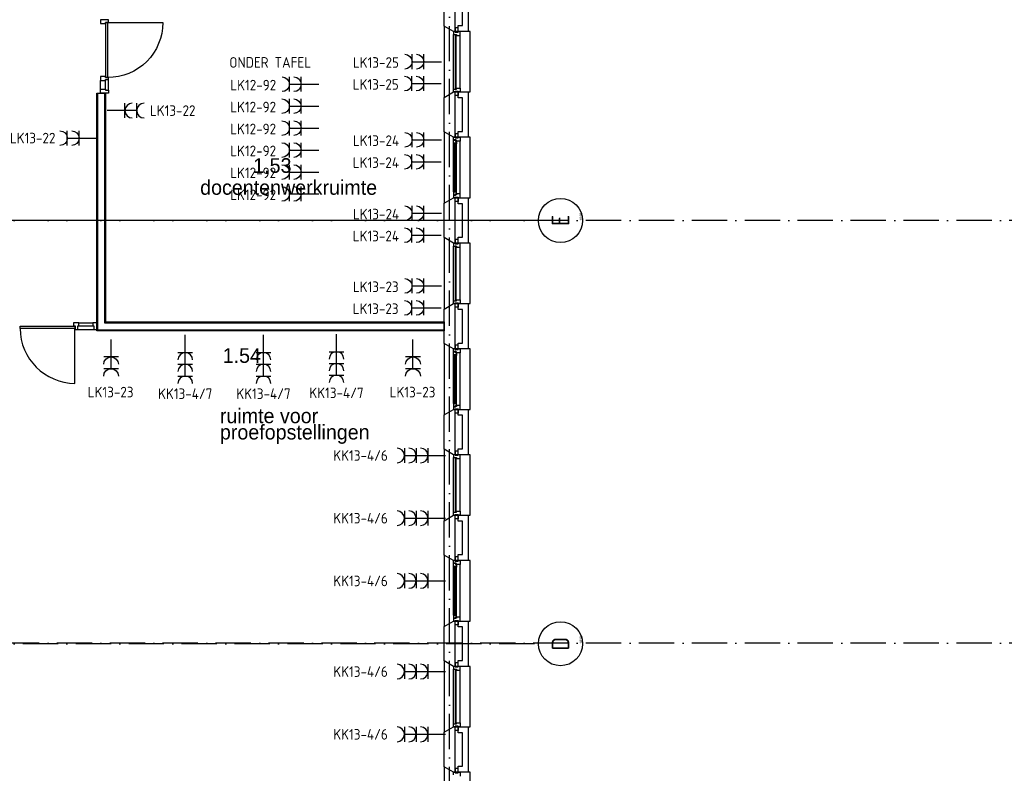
# Model space of a CAD drawing. Header units: millimetres. Extents: x -6587 to 112885, y 244 to 84344.
# Tile 28 of 50: x 76865 to 93613, y 25101 to 37920. Entities that reach past the tile are written whole.
import ezdxf
from ezdxf.enums import TextEntityAlignment as Align

# ---------------------------------------------------------------- set-up
doc = ezdxf.new("R2010")
doc.units = ezdxf.units.MM
doc.header["$LTSCALE"] = 100
doc.linetypes.add('DASHDOT', pattern=[9, 6, -1.5, 0, -1.5])
doc.layers.get('0').update_dxf_attribs({"linetype": 'CONTINUOUS'})
for name, color, linetype in [('AL$7----_STRAMIEN', 1, 'DASHDOT'), ('AL21----_BUITENWAND', 4, 'CONTINUOUS'), ('AL21K---_ISOLATIE', 1, 'CONTINUOUS'), ('AL22----_BINNENWAND', 7, 'CONTINUOUS'), ('AL28----_KONSTRUKTIE', 3, 'CONTINUOUS'), ('AL31----_BUITENKOZ', 7, 'CONTINUOUS'), ('AL32----_BINNENKOZ', 7, 'CONTINUOUS'), ('AL32----_DRAAIRICHTING', 1, 'CONTINUOUS'), ('ALN-----_BLOCKNAAM', 2, 'CONTINUOUS'), ('BOUW', 8, 'CONTINUOUS'), ('EB62203-_ATTRIB', 2, 'CONTINUOUS'), ('EL62203-_KRACHT-WCD230', 3, 'CONTINUOUS')]:
    doc.layers.add(name, color=color, linetype=linetype)
doc.styles.add('1_8', font='iso', dxfattribs={"width": 0.7, "height": 1.8})
doc.styles.add('BURO-025', font='BUROFONT.shx', dxfattribs={"height": 250})
doc.styles.add('NORATT', font='isocp.shx')
doc.styles.get("Standard").update_dxf_attribs({"font": 'iso.shx'})

# ---------------------------------------------------------------- blocks, each defined once
blk = doc.blocks.new('ES3W2A')
for p, q in [((1.25, 2), (-1.25, 2)), ((1.25, 2), (-1.25, 2)), ((0, 2), (0, -3)), ((0, 2), (0, -3)), ((1.25, 0), (-1.25, 0)), ((1.25, 0), (-1.25, 0))]:
    blk.add_line(p, q)
for centre in [(0, 3.25), (0, 3.25), (0, 1.25), (0, 1.25)]:
    blk.add_arc(centre, 1.25, 180, 0)
for tag, style, flags, p in [('VERMOGEN', 'NORATT', 9, (-2.5, 5)), ('VERMOGEN', '1_8', 9, (-2.5, 5)), ('GROEP', 'NORATT', 8, (0, 5)), ('GROEP', '1_8', 8, (0, 5)), ('SCHAK', 'NORATT', 8, (2.5, 5)), ('SCHAK', '1_8', 8, (2.5, 5)), ('GELIJK', 'NORATT', 9, (5, 5)), ('GELIJK', '1_8', 9, (5, 5)), ('TAL', 'NORATT', 8, (2.5, 5)), ('TAL', '1_8', 8, (2.5, 5)), ('KAST', 'NORATT', 9, (7, 5)), ('KAST', '1_8', 9, (7, 5))]:
    blk.add_attdef(tag, text='', height=1.8, rotation=90, dxfattribs=dict(style=style, flags=flags)).set_placement(p, align=Align.MIDDLE_CENTER)
at = {"width": 0.7, "flags": 8}
for style in ['NORATT', '1_8']:
    blk.add_attdef('DOEL', text='', height=1.8, rotation=90, dxfattribs=dict(at, style=style)).set_placement((-2.5, 5), align=Align.MIDDLE_LEFT)
at = {"flags": 9}
for style in ['NORATT', '1_8']:
    blk.add_attdef('M_CODE', text='', height=1.8, dxfattribs=dict(at, style=style)).set_placement((0, 0), align=Align.MIDDLE_CENTER)
blk = doc.blocks.new('ES3W3A')
at = {"color": 0}
for p, q in [((1.25, 4), (-1.25, 4)), ((1.25, 4), (-1.25, 4)), ((1.25, 4), (-1.25, 4)), ((1.25, 4), (-1.25, 4)), ((0, 4), (0, -3)), ((0, 4), (0, -3)), ((0, 4), (0, -3)), ((0, 4), (0, -3)), ((1.25, 2), (-1.25, 2)), ((1.25, 2), (-1.25, 2)), ((1.25, 2), (-1.25, 2)), ((1.25, 2), (-1.25, 2)), ((1.25, 0), (-1.25, 0)), ((1.25, 0), (-1.25, 0)), ((1.25, 0), (-1.25, 0)), ((1.25, 0), (-1.25, 0))]:
    blk.add_line(p, q, dxfattribs=at)
for centre in [(0, 5.25), (0, 5.25), (0, 5.25), (0, 5.25), (0, 3.25), (0, 3.25), (0, 3.25), (0, 3.25), (0, 1.25), (0, 1.25), (0, 1.25), (0, 1.25)]:
    blk.add_arc(centre, 1.25, 180, 0, dxfattribs=at)
for tag, style, flags, p in [('VERMOGEN', 'NORATT', 9, (-2.5, 6.5)), ('VERMOGEN', '1_8', 9, (-2.5, 6.5)), ('VERMOGEN', 'NORATT', 9, (-2.5, 6.5)), ('GROEP', 'NORATT', 8, (0, 7)), ('GROEP', '1_8', 8, (0, 7)), ('GROEP', 'NORATT', 8, (0, 7)), ('KAST', 'NORATT', 9, (2.5, 6.5)), ('KAST', '1_8', 9, (2.5, 6.5)), ('KAST', 'NORATT', 9, (2.5, 6.5))]:
    blk.add_attdef(tag, text='', height=1.8, rotation=90, dxfattribs=dict(at, style=style, flags=flags)).set_placement(p, align=Align.MIDDLE)
at = {"style": 'NORATT', "flags": 9}
blk.add_attdef('GELIJK', text='', height=1.8, rotation=90, dxfattribs=at).set_placement((5, 7), align=Align.MIDDLE_CENTER)
blk.add_attdef('GELIJK', text='', height=1.8, rotation=90, dxfattribs=at).set_placement((5, 7), align=Align.MIDDLE_CENTER)
at = {"color": 0, "width": 0.7, "flags": 8}
for tag, style, p in [('SCHAK', 'NORATT', (2.5, 6.625)), ('SCHAK', '1_8', (2.5, 6.625)), ('SCHAK', 'NORATT', (2.5, 6.625)), ('TAL', 'NORATT', (1.5, -1.5)), ('TAL', '1_8', (1.5, -1.5)), ('TAL', 'NORATT', (1.5, -1.5))]:
    blk.add_attdef(tag, text='', height=1.8, rotation=90, dxfattribs=dict(at, style=style)).set_placement(p, align=Align.MIDDLE)
for style in ['NORATT', '1_8', 'NORATT']:
    blk.add_attdef('DOEL', text='', height=1.8, rotation=90, dxfattribs=dict(at, style=style)).set_placement((-2.75, -2.25), align=Align.MIDDLE_LEFT)
at = {"style": 'NORATT', "flags": 9}
blk.add_attdef('M_CODE', text='', height=1.8, dxfattribs=at).set_placement((0, 0), align=Align.MIDDLE_CENTER)
blk.add_attdef('M_CODE', text='', height=1.8, dxfattribs=at).set_placement((0, 0), align=Align.MIDDLE_CENTER)
blk = doc.blocks.new('1010')
at = {"layer": 'AL$7----_STRAMIEN', "color": 7, "linetype": 'Continuous'}
blk.add_circle((0, 750), 750, dxfattribs=at)
at = {"layer": 'AL$7----_STRAMIEN', "color": 3, "linetype": 'Continuous'}
blk.add_attdef('STR-NAAM', text='', height=600, rotation=360, dxfattribs=at).set_placement((0, 750), align=Align.MIDDLE)
at = {"layer": 'ALN-----_BLOCKNAAM', "linetype": 'Continuous'}
blk.add_text('1010', height=100, dxfattribs=at).set_placement((0, 0))

msp = doc.modelspace()

# ---------------------------------------------------------------- linework, layer by layer
at = {"layer": 'AL$7----_STRAMIEN', "color": 1}
for p, q in [((84174.8, 7509.2), (84174.8, 76734.4)), ((94298.3, 34506.8), (16060, 34506.8)), ((85619.2, 34505), (66451.1, 34505)), ((94298.3, 27314.6), (16060, 27314.6)), ((85619.2, 27305), (66451.1, 27305))]:
    msp.add_line(p, q, dxfattribs=at)
at = {"layer": 'AL21----_BUITENWAND', "color": 8}
for p, q in [((84394.8, 37820), (84394.8, 38390)), ((84494.8, 38490), (84494.8, 37720)), ((84325.8, 37820), (84394.8, 37820)), ((84325.8, 37720), (84325.8, 37820)), ((84494.8, 37720), (84325.8, 37720)), ((84325.8, 36590), (84325.8, 36690)), ((84325.8, 36690), (84494.8, 36690)), ((84494.8, 36690), (84494.8, 35920)), ((84394.8, 36590), (84325.8, 36590)), ((84394.8, 36020), (84394.8, 36590)), ((84325.8, 36020), (84394.8, 36020)), ((84325.8, 35920), (84325.8, 36020)), ((84494.8, 35920), (84325.8, 35920)), ((84325.8, 34790), (84325.8, 34890)), ((84325.8, 34890), (84494.8, 34890)), ((84494.8, 34890), (84494.8, 34120)), ((84394.8, 34790), (84325.8, 34790)), ((84394.8, 34220), (84394.8, 34790)), ((84325.8, 34220), (84394.8, 34220)), ((84325.8, 34120), (84325.8, 34220)), ((84494.8, 34120), (84325.8, 34120)), ((84325.8, 32990), (84325.8, 33090)), ((84325.8, 33090), (84494.8, 33090)), ((84494.8, 33090), (84494.8, 32320)), ((84394.8, 32990), (84325.8, 32990)), ((84394.8, 32420), (84394.8, 32990)), ((84325.8, 32420), (84394.8, 32420)), ((84325.8, 32320), (84325.8, 32420)), ((84494.8, 32320), (84325.8, 32320)), ((84325.8, 31190), (84325.8, 31290)), ((84325.8, 31290), (84494.8, 31290)), ((84394.8, 31190), (84325.8, 31190)), ((84394.8, 30620), (84394.8, 31190)), ((84494.8, 31290), (84494.8, 30520)), ((84325.8, 30620), (84394.8, 30620)), ((84325.8, 30520), (84325.8, 30620)), ((84494.8, 30520), (84325.8, 30520)), ((84325.8, 29390), (84325.8, 29490)), ((84325.8, 29490), (84494.8, 29490)), ((84494.8, 29490), (84494.8, 28720)), ((84394.8, 29390), (84325.8, 29390)), ((84394.8, 28820), (84394.8, 29390)), ((84325.8, 28820), (84394.8, 28820)), ((84325.8, 28720), (84325.8, 28820)), ((84494.8, 28720), (84325.8, 28720)), ((84325.8, 27590), (84325.8, 27690)), ((84325.8, 27690), (84494.8, 27690)), ((84494.8, 27690), (84494.8, 26920)), ((84394.8, 27590), (84325.8, 27590)), ((84394.8, 27020), (84394.8, 27590)), ((84325.8, 27020), (84394.8, 27020)), ((84325.8, 26920), (84325.8, 27020)), ((84494.8, 26920), (84325.8, 26920)), ((84325.8, 25790), (84325.8, 25890)), ((84325.8, 25890), (84494.8, 25890)), ((84494.8, 25890), (84494.8, 25120)), ((84394.8, 25790), (84325.8, 25790)), ((84394.8, 25220), (84394.8, 25790)), ((84325.8, 25220), (84394.8, 25220)), ((84325.8, 25120), (84325.8, 25220)), ((84494.8, 25120), (84325.8, 25120))]:
    msp.add_line(p, q, dxfattribs=at)
at = {"layer": 'AL21K---_ISOLATIE', "color": 8, "linetype": 'Continuous'}
for p, q in [((84264.8, 38390), (84264.8, 37820)), ((84264.8, 36590), (84264.8, 36020)), ((84264.8, 34790), (84264.8, 34220)), ((84264.8, 32990), (84264.8, 32420)), ((84264.8, 31190), (84264.8, 30620)), ((84264.8, 29390), (84264.8, 28820)), ((84264.8, 27590), (84264.8, 27020)), ((84264.8, 25790), (84264.8, 25220))]:
    msp.add_line(p, q, dxfattribs=at)
at = {"layer": 'AL22----_BINNENWAND', "color": 8}
for p, q in [((78174.8, 32630), (78174.8, 36668.9)), ((78174.8, 36668.9), (78324.8, 36668.9)), ((78324.8, 36668.9), (78324.8, 32780)), ((76870.8, 32668), (76870.8, 32709)), ((76870.8, 32709), (77805.3, 32709)), ((77805.3, 32668), (76870.8, 32668)), ((77870.3, 32762), (77780.3, 32762)), ((77780.3, 32762), (77780.3, 32715)), ((77780.3, 32715), (77807.3, 32715)), ((77805.3, 32709), (77805.3, 32668)), ((77805.3, 31733.5), (77805.3, 32668)), ((77807.3, 32715), (77807.3, 32648)), ((77853.3, 32648), (77853.3, 32715)), ((77853.3, 32715), (77870.3, 32715)), ((77870.3, 32762), (78107.8, 32762)), ((77870.3, 32715), (77870.3, 32762)), ((77870.3, 32715), (78107.8, 32715)), ((78174.8, 32762), (78107.8, 32762)), ((78107.8, 32762), (78107.8, 32715)), ((78107.8, 32715), (78124.8, 32715)), ((78124.8, 32715), (78124.8, 32648)), ((78174.8, 32648), (78174.8, 32762)), ((78324.8, 32780), (84084.8, 32780)), ((84084.8, 32780), (84084.8, 32630)), ((77807.3, 32648), (77853.3, 32648)), ((77853.3, 32648), (78124.8, 32648)), ((78124.8, 32648), (78174.8, 32648)), ((84084.8, 32630), (78174.8, 32630))]:
    msp.add_line(p, q, dxfattribs=at)
at = {"layer": 'AL22----_BINNENWAND', "color": 8, "linetype": 'Continuous'}
for p, q in [((78189.8, 36668.9), (78189.8, 32645)), ((78309.8, 36668.9), (78309.8, 32765)), ((78309.8, 32765), (84084.8, 32765)), ((78189.8, 32645), (84084.8, 32645))]:
    msp.add_line(p, q, dxfattribs=at)
at = {"layer": 'AL22----_BINNENWAND', "color": 8}
msp.add_arc((77814.2, 32676.8), 943.4, 180.53799, 269.46201, dxfattribs=at)
at = {"layer": 'AL28----_KONSTRUKTIE', "color": 8}
for p, q in [((84084.8, 37812.4), (84084.8, 38397.6)), ((84264.8, 38490), (84264.8, 37720)), ((84244.8, 37720), (84084.8, 37812.4)), ((84264.8, 37720), (84244.8, 37720)), ((84084.8, 36597.6), (84244.8, 36690)), ((84244.8, 36690), (84264.8, 36690)), ((84264.8, 36690), (84264.8, 35920)), ((84084.8, 36012.4), (84084.8, 36597.6)), ((84244.8, 35920), (84084.8, 36012.4)), ((84264.8, 35920), (84244.8, 35920)), ((84084.8, 34797.6), (84244.8, 34890)), ((84244.8, 34890), (84264.8, 34890)), ((84264.8, 34890), (84264.8, 34120)), ((84084.8, 34212.4), (84084.8, 34797.6)), ((84244.8, 34120), (84084.8, 34212.4)), ((84264.8, 34120), (84244.8, 34120)), ((84084.8, 32997.6), (84244.8, 33090)), ((84084.8, 32412.4), (84084.8, 32997.6)), ((84244.8, 33090), (84264.8, 33090)), ((84264.8, 33090), (84264.8, 32320)), ((84244.8, 32320), (84084.8, 32412.4)), ((84264.8, 32320), (84244.8, 32320)), ((84084.8, 31197.6), (84244.8, 31290)), ((84084.8, 30612.4), (84084.8, 31197.6)), ((84244.8, 31290), (84264.8, 31290)), ((84264.8, 31290), (84264.8, 30520)), ((84244.8, 30520), (84084.8, 30612.4)), ((84264.8, 30520), (84244.8, 30520)), ((84084.8, 29397.6), (84244.8, 29490)), ((84244.8, 29490), (84264.8, 29490)), ((84264.8, 29490), (84264.8, 28720)), ((84084.8, 28812.4), (84084.8, 29397.6)), ((84244.8, 28720), (84084.8, 28812.4)), ((84264.8, 28720), (84244.8, 28720)), ((84084.8, 27597.6), (84244.8, 27690)), ((84244.8, 27690), (84264.8, 27690)), ((84264.8, 27690), (84264.8, 26920)), ((84084.8, 27012.4), (84084.8, 27597.6)), ((84084.8, 27012.4), (84084.8, 27597.6)), ((84244.8, 26920), (84084.8, 27012.4)), ((84264.8, 26920), (84244.8, 26920)), ((84084.8, 25797.6), (84244.8, 25890)), ((84084.8, 25212.4), (84084.8, 25797.6)), ((84244.8, 25890), (84264.8, 25890)), ((84264.8, 25890), (84264.8, 25120)), ((84244.8, 25120), (84084.8, 25212.4)), ((84264.8, 25120), (84244.8, 25120))]:
    msp.add_line(p, q, dxfattribs=at)
at = {"layer": 'AL31----_BUITENKOZ', "color": 8}
for p, q in [((84244.8, 37720), (84084.8, 37812.4)), ((84084.8, 37812.4), (84084.8, 36597.6)), ((84524.8, 37720), (84244.8, 37720)), ((84325.8, 37781), (84269.8, 37781)), ((84269.8, 37781), (84269.8, 37710)), ((84269.8, 37710), (84325.8, 37710)), ((84325.8, 37710), (84325.8, 37781)), ((84524.8, 36690), (84524.8, 37720)), ((84244.8, 36740), (84244.8, 37670)), ((84358.8, 36757), (84358.8, 37653)), ((84084.8, 36597.6), (84244.8, 36690)), ((84244.8, 36690), (84524.8, 36690)), ((84269.8, 36700), (84325.8, 36700)), ((84269.8, 36629), (84269.8, 36700)), ((84325.8, 36700), (84325.8, 36629)), ((84325.8, 36629), (84269.8, 36629)), ((84244.8, 35920), (84084.8, 36012.4)), ((84084.8, 36012.4), (84084.8, 34797.6)), ((84241.8, 35863.3), (84246.1, 35865.7)), ((84241.8, 35820.8), (84241.8, 35863.3)), ((84524.8, 35920), (84244.8, 35920)), ((84244.8, 35920), (84269.8, 35920)), ((84244.8, 35876), (84244.8, 35920)), ((84280.8, 35876), (84244.8, 35876)), ((84246.1, 35865.7), (84246.1, 35872.8)), ((84246.1, 35872.8), (84275.8, 35872.8)), ((84325.8, 35981), (84269.8, 35981)), ((84269.8, 35981), (84269.8, 35910)), ((84269.8, 35920), (84269.8, 35910)), ((84269.8, 35910), (84325.8, 35910)), ((84269.8, 35910), (84325.8, 35910)), ((84275.8, 35872.8), (84275.8, 35850.3)), ((84275.8, 35850.3), (84280.8, 35850.3)), ((84280.8, 35870), (84280.8, 35876)), ((84295.8, 35870), (84280.8, 35870)), ((84280.8, 35850.3), (84280.8, 35858.3)), ((84280.8, 35858.3), (84295.8, 35858.3)), ((84295.8, 35853), (84295.8, 35870)), ((84295.8, 35858.3), (84295.8, 35853)), ((84358.8, 35853), (84295.8, 35853)), ((84295.8, 35853), (84295.8, 35805.9)), ((84325.8, 35910), (84325.8, 35981)), ((84325.8, 35910), (84325.8, 35920)), ((84325.8, 35920), (84358.8, 35920)), ((84358.8, 35920), (84358.8, 35853)), ((84358.8, 34957), (84358.8, 35853)), ((84524.8, 34890), (84524.8, 35920)), ((84282.8, 35820.8), (84241.8, 35820.8)), ((84241.8, 34989.2), (84241.8, 35820.8)), ((84244.1, 35820.8), (84257.7, 35820.8)), ((84244.1, 35803.8), (84244.1, 35820.8)), ((84257.7, 35803.8), (84244.1, 35803.8)), ((84257.7, 35820.8), (84257.7, 35803.8)), ((84282.8, 35803.8), (84282.8, 35820.8)), ((84295.8, 35805.9), (84282.8, 35803.8)), ((84295.8, 35004.1), (84295.8, 35805.9)), ((84257.7, 35006.2), (84244.1, 35006.2)), ((84244.1, 35006.2), (84244.1, 34989.2)), ((84257.7, 34989.2), (84257.7, 35006.2)), ((84295.8, 35004.1), (84282.8, 35006.2)), ((84282.8, 35006.2), (84282.8, 34989.2)), ((84295.8, 34957), (84295.8, 35004.1)), ((84084.8, 34797.6), (84244.8, 34890)), ((84282.8, 34989.2), (84241.8, 34989.2)), ((84241.8, 34989.2), (84241.8, 34946.7)), ((84241.8, 34946.7), (84246.1, 34944.2)), ((84244.1, 34989.2), (84257.7, 34989.2)), ((84280.8, 34934), (84244.8, 34934)), ((84244.8, 34934), (84244.8, 34890)), ((84244.8, 34890), (84524.8, 34890)), ((84244.8, 34890), (84269.8, 34890)), ((84246.1, 34944.2), (84246.1, 34937.2)), ((84246.1, 34937.2), (84275.8, 34937.2)), ((84269.8, 34900), (84325.8, 34900)), ((84269.8, 34829), (84269.8, 34900)), ((84269.8, 34890), (84269.8, 34900)), ((84269.8, 34900), (84325.8, 34900)), ((84275.8, 34937.2), (84275.8, 34959.7)), ((84275.8, 34959.7), (84280.8, 34959.7)), ((84280.8, 34959.7), (84280.8, 34951.7)), ((84280.8, 34951.7), (84295.8, 34951.7)), ((84295.8, 34940), (84280.8, 34940)), ((84280.8, 34940), (84280.8, 34934)), ((84358.8, 34957), (84295.8, 34957)), ((84295.8, 34957), (84295.8, 34940)), ((84295.8, 34951.7), (84295.8, 34957)), ((84325.8, 34900), (84325.8, 34829)), ((84325.8, 34900), (84325.8, 34890)), ((84325.8, 34890), (84358.8, 34890)), ((84358.8, 34890), (84358.8, 34957)), ((84325.8, 34829), (84269.8, 34829)), ((84244.8, 34120), (84084.8, 34212.4)), ((84084.8, 34212.4), (84084.8, 32997.6)), ((84325.8, 34181), (84269.8, 34181)), ((84269.8, 34181), (84269.8, 34110)), ((84325.8, 34110), (84325.8, 34181)), ((84524.8, 34120), (84244.8, 34120)), ((84244.8, 33140), (84244.8, 34070)), ((84269.8, 34110), (84325.8, 34110)), ((84358.8, 33157), (84358.8, 34053)), ((84524.8, 33090), (84524.8, 34120)), ((84084.8, 32997.6), (84244.8, 33090)), ((84244.8, 33090), (84524.8, 33090)), ((84269.8, 33100), (84325.8, 33100)), ((84269.8, 33029), (84269.8, 33100)), ((84325.8, 33029), (84269.8, 33029)), ((84325.8, 33100), (84325.8, 33029)), ((84244.8, 32320), (84084.8, 32412.4)), ((84084.8, 32412.4), (84084.8, 31197.6)), ((84325.8, 32381), (84269.8, 32381)), ((84269.8, 32381), (84269.8, 32310)), ((84325.8, 32310), (84325.8, 32381)), ((84241.8, 32263.3), (84246.1, 32265.7)), ((84241.8, 32220.8), (84241.8, 32263.3)), ((84282.8, 32220.8), (84241.8, 32220.8)), ((84241.8, 31389.2), (84241.8, 32220.8)), ((84244.1, 32220.8), (84257.7, 32220.8)), ((84244.1, 32203.8), (84244.1, 32220.8)), ((84257.7, 32203.8), (84244.1, 32203.8)), ((84524.8, 32320), (84244.8, 32320)), ((84244.8, 32320), (84269.8, 32320)), ((84244.8, 32276), (84244.8, 32320)), ((84280.8, 32276), (84244.8, 32276)), ((84246.1, 32265.7), (84246.1, 32272.8)), ((84246.1, 32272.8), (84275.8, 32272.8)), ((84257.7, 32220.8), (84257.7, 32203.8)), ((84269.8, 32320), (84269.8, 32310)), ((84269.8, 32310), (84325.8, 32310)), ((84269.8, 32310), (84325.8, 32310)), ((84275.8, 32272.8), (84275.8, 32250.3)), ((84275.8, 32250.3), (84280.8, 32250.3)), ((84280.8, 32270), (84280.8, 32276)), ((84295.8, 32270), (84280.8, 32270)), ((84280.8, 32250.3), (84280.8, 32258.3)), ((84280.8, 32258.3), (84295.8, 32258.3)), ((84282.8, 32203.8), (84282.8, 32220.8)), ((84295.8, 32205.9), (84282.8, 32203.8)), ((84295.8, 32253), (84295.8, 32270)), ((84295.8, 32258.3), (84295.8, 32253)), ((84358.8, 32253), (84295.8, 32253)), ((84295.8, 32253), (84295.8, 32205.9)), ((84295.8, 31404.1), (84295.8, 32205.9)), ((84325.8, 32310), (84325.8, 32320)), ((84325.8, 32320), (84358.8, 32320)), ((84358.8, 32320), (84358.8, 32253)), ((84358.8, 31357), (84358.8, 32253)), ((84524.8, 31290), (84524.8, 32320)), ((84282.8, 31389.2), (84241.8, 31389.2)), ((84241.8, 31389.2), (84241.8, 31346.7)), ((84241.8, 31346.7), (84246.1, 31344.2)), ((84257.7, 31406.2), (84244.1, 31406.2)), ((84244.1, 31406.2), (84244.1, 31389.2)), ((84244.1, 31389.2), (84257.7, 31389.2)), ((84280.8, 31334), (84244.8, 31334)), ((84244.8, 31334), (84244.8, 31290)), ((84246.1, 31344.2), (84246.1, 31337.2)), ((84246.1, 31337.2), (84275.8, 31337.2)), ((84257.7, 31389.2), (84257.7, 31406.2)), ((84275.8, 31337.2), (84275.8, 31359.7)), ((84275.8, 31359.7), (84280.8, 31359.7)), ((84280.8, 31359.7), (84280.8, 31351.7)), ((84280.8, 31351.7), (84295.8, 31351.7)), ((84295.8, 31340), (84280.8, 31340)), ((84280.8, 31340), (84280.8, 31334)), ((84295.8, 31404.1), (84282.8, 31406.2)), ((84282.8, 31406.2), (84282.8, 31389.2)), ((84295.8, 31357), (84295.8, 31404.1)), ((84358.8, 31357), (84295.8, 31357)), ((84295.8, 31357), (84295.8, 31340)), ((84295.8, 31351.7), (84295.8, 31357)), ((84358.8, 31290), (84358.8, 31357)), ((84084.8, 31197.6), (84244.8, 31290)), ((84244.8, 31290), (84524.8, 31290)), ((84244.8, 31290), (84269.8, 31290)), ((84269.8, 31300), (84325.8, 31300)), ((84269.8, 31229), (84269.8, 31300)), ((84269.8, 31290), (84269.8, 31300)), ((84269.8, 31300), (84325.8, 31300)), ((84325.8, 31229), (84269.8, 31229)), ((84325.8, 31300), (84325.8, 31229)), ((84325.8, 31300), (84325.8, 31290)), ((84325.8, 31290), (84358.8, 31290)), ((84244.8, 30520), (84084.8, 30612.4)), ((84084.8, 30612.4), (84084.8, 29397.6)), ((84524.8, 30520), (84244.8, 30520)), ((84325.8, 30581), (84269.8, 30581)), ((84269.8, 30581), (84269.8, 30510)), ((84269.8, 30510), (84325.8, 30510)), ((84325.8, 30510), (84325.8, 30581)), ((84524.8, 29490), (84524.8, 30520)), ((84244.8, 29540), (84244.8, 30470)), ((84358.8, 29557), (84358.8, 30453)), ((84084.8, 29397.6), (84244.8, 29490)), ((84244.8, 29490), (84524.8, 29490)), ((84269.8, 29500), (84325.8, 29500)), ((84269.8, 29429), (84269.8, 29500)), ((84325.8, 29500), (84325.8, 29429)), ((84325.8, 29429), (84269.8, 29429)), ((84244.8, 28720), (84084.8, 28812.4)), ((84084.8, 28812.4), (84084.8, 27597.6)), ((84241.8, 28663.3), (84246.1, 28665.7)), ((84241.8, 28620.8), (84241.8, 28663.3)), ((84524.8, 28720), (84244.8, 28720)), ((84244.8, 28720), (84269.8, 28720)), ((84244.8, 28676), (84244.8, 28720)), ((84280.8, 28676), (84244.8, 28676)), ((84246.1, 28665.7), (84246.1, 28672.8)), ((84246.1, 28672.8), (84275.8, 28672.8)), ((84325.8, 28781), (84269.8, 28781)), ((84269.8, 28781), (84269.8, 28710)), ((84269.8, 28720), (84269.8, 28710)), ((84269.8, 28710), (84325.8, 28710)), ((84269.8, 28710), (84325.8, 28710)), ((84275.8, 28672.8), (84275.8, 28650.3)), ((84275.8, 28650.3), (84280.8, 28650.3)), ((84280.8, 28670), (84280.8, 28676)), ((84295.8, 28670), (84280.8, 28670)), ((84280.8, 28650.3), (84280.8, 28658.3)), ((84280.8, 28658.3), (84295.8, 28658.3)), ((84295.8, 28653), (84295.8, 28670)), ((84295.8, 28658.3), (84295.8, 28653)), ((84358.8, 28653), (84295.8, 28653)), ((84295.8, 28653), (84295.8, 28605.9)), ((84325.8, 28710), (84325.8, 28781)), ((84325.8, 28710), (84325.8, 28720)), ((84325.8, 28720), (84358.8, 28720)), ((84358.8, 28720), (84358.8, 28653)), ((84358.8, 27757), (84358.8, 28653)), ((84524.8, 27690), (84524.8, 28720)), ((84282.8, 28620.8), (84241.8, 28620.8)), ((84241.8, 27789.2), (84241.8, 28620.8)), ((84244.1, 28620.8), (84257.7, 28620.8)), ((84244.1, 28603.8), (84244.1, 28620.8)), ((84257.7, 28603.8), (84244.1, 28603.8)), ((84257.7, 28620.8), (84257.7, 28603.8)), ((84282.8, 28603.8), (84282.8, 28620.8)), ((84295.8, 28605.9), (84282.8, 28603.8)), ((84295.8, 27804.1), (84295.8, 28605.9)), ((84257.7, 27806.2), (84244.1, 27806.2)), ((84244.1, 27806.2), (84244.1, 27789.2)), ((84257.7, 27789.2), (84257.7, 27806.2)), ((84295.8, 27804.1), (84282.8, 27806.2)), ((84282.8, 27806.2), (84282.8, 27789.2)), ((84295.8, 27757), (84295.8, 27804.1)), ((84084.8, 27597.6), (84244.8, 27690)), ((84282.8, 27789.2), (84241.8, 27789.2)), ((84241.8, 27789.2), (84241.8, 27746.7)), ((84241.8, 27746.7), (84246.1, 27744.2)), ((84244.1, 27789.2), (84257.7, 27789.2)), ((84280.8, 27734), (84244.8, 27734)), ((84244.8, 27734), (84244.8, 27690)), ((84244.8, 27690), (84524.8, 27690)), ((84244.8, 27690), (84269.8, 27690)), ((84246.1, 27744.2), (84246.1, 27737.2)), ((84246.1, 27737.2), (84275.8, 27737.2)), ((84269.8, 27700), (84325.8, 27700)), ((84269.8, 27629), (84269.8, 27700)), ((84269.8, 27690), (84269.8, 27700)), ((84269.8, 27700), (84325.8, 27700)), ((84275.8, 27737.2), (84275.8, 27759.7)), ((84275.8, 27759.7), (84280.8, 27759.7)), ((84280.8, 27759.7), (84280.8, 27751.7)), ((84280.8, 27751.7), (84295.8, 27751.7)), ((84295.8, 27740), (84280.8, 27740)), ((84280.8, 27740), (84280.8, 27734)), ((84358.8, 27757), (84295.8, 27757)), ((84295.8, 27757), (84295.8, 27740)), ((84295.8, 27751.7), (84295.8, 27757)), ((84325.8, 27700), (84325.8, 27629)), ((84325.8, 27700), (84325.8, 27690)), ((84325.8, 27690), (84358.8, 27690)), ((84358.8, 27690), (84358.8, 27757)), ((84325.8, 27629), (84269.8, 27629)), ((84244.8, 26920), (84084.8, 27012.4)), ((84084.8, 27012.4), (84084.8, 25797.6)), ((84325.8, 26981), (84269.8, 26981)), ((84269.8, 26981), (84269.8, 26910)), ((84325.8, 26910), (84325.8, 26981)), ((84524.8, 26920), (84244.8, 26920)), ((84244.8, 25940), (84244.8, 26870)), ((84269.8, 26910), (84325.8, 26910)), ((84358.8, 25957), (84358.8, 26853)), ((84524.8, 25890), (84524.8, 26920)), ((84084.8, 25797.6), (84244.8, 25890)), ((84244.8, 25890), (84524.8, 25890)), ((84269.8, 25900), (84325.8, 25900)), ((84269.8, 25829), (84269.8, 25900)), ((84325.8, 25829), (84269.8, 25829)), ((84325.8, 25900), (84325.8, 25829)), ((84244.8, 25120), (84084.8, 25212.4)), ((84084.8, 25212.4), (84084.8, 23997.6)), ((84325.8, 25181), (84269.8, 25181)), ((84269.8, 25181), (84269.8, 25110)), ((84325.8, 25110), (84325.8, 25181)), ((84524.8, 25120), (84244.8, 25120)), ((84244.8, 25120), (84269.8, 25120)), ((84244.8, 25076), (84244.8, 25120)), ((84269.8, 25120), (84269.8, 25110)), ((84269.8, 25110), (84325.8, 25110)), ((84269.8, 25110), (84325.8, 25110)), ((84325.8, 25110), (84325.8, 25120)), ((84325.8, 25120), (84358.8, 25120)), ((84358.8, 25120), (84358.8, 25053)), ((84524.8, 24090), (84524.8, 25120))]:
    msp.add_line(p, q, dxfattribs=at)
at = {"layer": 'AL31----_BUITENKOZ', "color": 8, "linetype": 'Continuous'}
for p, q in [((84269.8, 37720), (84244.8, 37720)), ((84244.8, 37720), (84244.8, 37670)), ((84269.8, 37710), (84269.8, 37720)), ((84269.8, 37720), (84269.8, 37720)), ((84325.8, 37710), (84269.8, 37710)), ((84358.8, 37720), (84325.8, 37720)), ((84325.8, 37720), (84325.8, 37710)), ((84358.8, 37653), (84358.8, 37720)), ((84244.8, 37670), (84244.8, 37670)), ((84244.8, 37670), (84295.8, 37670)), ((84291.8, 37665), (84270.8, 37665)), ((84270.8, 37665), (84270.8, 36745)), ((84291.8, 36745), (84291.8, 37665)), ((84295.8, 37670), (84295.8, 37653)), ((84295.8, 37653), (84358.8, 37653)), ((84358.8, 37653), (84358.8, 37653)), ((84358.8, 37653), (84358.8, 37653)), ((84358.8, 37653), (84358.8, 37653)), ((84358.8, 37653), (84358.8, 37653)), ((84244.8, 36740), (84244.8, 36740)), ((84244.8, 36740), (84295.8, 36740)), ((84244.8, 36690), (84244.8, 36740)), ((84269.8, 36690), (84244.8, 36690)), ((84325.8, 36700), (84269.8, 36700)), ((84269.8, 36700), (84269.8, 36690)), ((84269.8, 36690), (84269.8, 36690)), ((84270.8, 36745), (84291.8, 36745)), ((84295.8, 36740), (84295.8, 36757)), ((84295.8, 36757), (84358.8, 36757)), ((84325.8, 36690), (84325.8, 36700)), ((84358.8, 36690), (84325.8, 36690)), ((84358.8, 36757), (84358.8, 36757)), ((84358.8, 36757), (84358.8, 36757)), ((84358.8, 36757), (84358.8, 36757)), ((84358.8, 36757), (84358.8, 36757)), ((84358.8, 36757), (84358.8, 36690)), ((84280.8, 35818.8), (84259.8, 35818.8)), ((84259.8, 35818.8), (84259.8, 34991.2)), ((84280.8, 34991.2), (84280.8, 35818.8)), ((84259.8, 34991.2), (84280.8, 34991.2)), ((84269.8, 34120), (84244.8, 34120)), ((84244.8, 34120), (84244.8, 34070)), ((84244.8, 34070), (84244.8, 34070)), ((84244.8, 34070), (84295.8, 34070)), ((84269.8, 34110), (84269.8, 34120)), ((84269.8, 34120), (84269.8, 34120)), ((84325.8, 34110), (84269.8, 34110)), ((84291.8, 34065), (84270.8, 34065)), ((84270.8, 34065), (84270.8, 33145)), ((84291.8, 33145), (84291.8, 34065)), ((84295.8, 34070), (84295.8, 34053)), ((84295.8, 34053), (84358.8, 34053)), ((84358.8, 34120), (84325.8, 34120)), ((84325.8, 34120), (84325.8, 34110)), ((84358.8, 34053), (84358.8, 34120)), ((84358.8, 34053), (84358.8, 34053)), ((84358.8, 34053), (84358.8, 34053)), ((84358.8, 34053), (84358.8, 34053)), ((84358.8, 34053), (84358.8, 34053)), ((84244.8, 33140), (84244.8, 33140)), ((84244.8, 33140), (84295.8, 33140)), ((84244.8, 33090), (84244.8, 33140)), ((84269.8, 33090), (84244.8, 33090)), ((84325.8, 33100), (84269.8, 33100)), ((84269.8, 33100), (84269.8, 33090)), ((84269.8, 33090), (84269.8, 33090)), ((84270.8, 33145), (84291.8, 33145)), ((84295.8, 33140), (84295.8, 33157)), ((84295.8, 33157), (84358.8, 33157)), ((84325.8, 33090), (84325.8, 33100)), ((84358.8, 33090), (84325.8, 33090)), ((84358.8, 33157), (84358.8, 33157)), ((84358.8, 33157), (84358.8, 33157)), ((84358.8, 33157), (84358.8, 33157)), ((84358.8, 33157), (84358.8, 33157)), ((84358.8, 33157), (84358.8, 33090)), ((84280.8, 32218.8), (84259.8, 32218.8)), ((84259.8, 32218.8), (84259.8, 31391.2)), ((84280.8, 31391.2), (84280.8, 32218.8)), ((84259.8, 31391.2), (84280.8, 31391.2)), ((84269.8, 30520), (84244.8, 30520)), ((84244.8, 30520), (84244.8, 30470)), ((84269.8, 30510), (84269.8, 30520)), ((84269.8, 30520), (84269.8, 30520)), ((84325.8, 30510), (84269.8, 30510)), ((84358.8, 30520), (84325.8, 30520)), ((84325.8, 30520), (84325.8, 30510)), ((84358.8, 30453), (84358.8, 30520)), ((84244.8, 30470), (84244.8, 30470)), ((84244.8, 30470), (84295.8, 30470)), ((84291.8, 30465), (84270.8, 30465)), ((84270.8, 30465), (84270.8, 29545)), ((84291.8, 29545), (84291.8, 30465)), ((84295.8, 30470), (84295.8, 30453)), ((84295.8, 30453), (84358.8, 30453)), ((84358.8, 30453), (84358.8, 30453)), ((84358.8, 30453), (84358.8, 30453)), ((84358.8, 30453), (84358.8, 30453)), ((84358.8, 30453), (84358.8, 30453)), ((84244.8, 29540), (84244.8, 29540)), ((84244.8, 29540), (84295.8, 29540)), ((84244.8, 29490), (84244.8, 29540)), ((84269.8, 29490), (84244.8, 29490)), ((84325.8, 29500), (84269.8, 29500)), ((84269.8, 29500), (84269.8, 29490)), ((84269.8, 29490), (84269.8, 29490)), ((84270.8, 29545), (84291.8, 29545)), ((84295.8, 29540), (84295.8, 29557)), ((84295.8, 29557), (84358.8, 29557)), ((84325.8, 29490), (84325.8, 29500)), ((84358.8, 29490), (84325.8, 29490)), ((84358.8, 29557), (84358.8, 29557)), ((84358.8, 29557), (84358.8, 29557)), ((84358.8, 29557), (84358.8, 29557)), ((84358.8, 29557), (84358.8, 29557)), ((84358.8, 29557), (84358.8, 29490)), ((84280.8, 28618.8), (84259.8, 28618.8)), ((84259.8, 28618.8), (84259.8, 27791.2)), ((84280.8, 27791.2), (84280.8, 28618.8)), ((84259.8, 27791.2), (84280.8, 27791.2)), ((84269.8, 26920), (84244.8, 26920)), ((84244.8, 26920), (84244.8, 26870)), ((84244.8, 26870), (84244.8, 26870)), ((84244.8, 26870), (84295.8, 26870)), ((84269.8, 26910), (84269.8, 26920)), ((84269.8, 26920), (84269.8, 26920)), ((84325.8, 26910), (84269.8, 26910)), ((84291.8, 26865), (84270.8, 26865)), ((84270.8, 26865), (84270.8, 25945)), ((84291.8, 25945), (84291.8, 26865)), ((84295.8, 26870), (84295.8, 26853)), ((84295.8, 26853), (84358.8, 26853)), ((84358.8, 26920), (84325.8, 26920)), ((84325.8, 26920), (84325.8, 26910)), ((84358.8, 26853), (84358.8, 26920)), ((84358.8, 26853), (84358.8, 26853)), ((84358.8, 26853), (84358.8, 26853)), ((84358.8, 26853), (84358.8, 26853)), ((84358.8, 26853), (84358.8, 26853)), ((84244.8, 25940), (84244.8, 25940)), ((84244.8, 25940), (84295.8, 25940)), ((84244.8, 25890), (84244.8, 25940)), ((84269.8, 25890), (84244.8, 25890)), ((84325.8, 25900), (84269.8, 25900)), ((84269.8, 25900), (84269.8, 25890)), ((84269.8, 25890), (84269.8, 25890)), ((84270.8, 25945), (84291.8, 25945)), ((84295.8, 25940), (84295.8, 25957)), ((84295.8, 25957), (84358.8, 25957)), ((84325.8, 25890), (84325.8, 25900)), ((84358.8, 25890), (84325.8, 25890)), ((84358.8, 25957), (84358.8, 25957)), ((84358.8, 25957), (84358.8, 25957)), ((84358.8, 25957), (84358.8, 25957)), ((84358.8, 25957), (84358.8, 25957)), ((84358.8, 25957), (84358.8, 25890))]:
    msp.add_line(p, q, dxfattribs=at)
at = {"layer": 'AL32----_BINNENKOZ', "color": 8}
for points in [[(78325.3, 37852.9), (78325.3, 37869.9), (78376.3, 37869.9), (78376.3, 37919.9), (78237.3, 37919.9), (78237.3, 37852.9)], [(78325.3, 36935.9), (78365.3, 36935.9), (78365.3, 37869.9), (78325.3, 37869.9)], [(78325.3, 36735.9), (78325.3, 36718.9), (78376.3, 36718.9), (78376.3, 36668.9), (78237.3, 36668.9), (78237.3, 36735.9)]]:
    msp.add_lwpolyline(points, close=True, dxfattribs=at)
for points in [[(78376.3, 36902.9), (78376.3, 36935.9), (78325.3, 36935.9), (78325.3, 36952.9), (78237.3, 36952.9), (78237.3, 36885.9), (78325.3, 36885.9), (78325.3, 36902.9), (78376.3, 36902.9), (78376.3, 36935.9)], [(78237.3, 36735.9), (78237.3, 36885.9)], [(78325.3, 36735.9), (78325.3, 36885.9)], [(78376.3, 36718.9), (78376.3, 36902.9)]]:
    msp.add_lwpolyline(points, dxfattribs=at)
at = {"layer": 'AL32----_DRAAIRICHTING', "color": 8}
msp.add_lwpolyline([(78365.3, 37869.9), (79299.3, 37869.9, -0.4142136), (78365.3, 36935.9, -0.4142136)], format="xyb", dxfattribs=at)

# ---------------------------------------------------------------- block references
at = {"layer": 'AL$7----_STRAMIEN', "xscale": 0.5, "yscale": 0.5, "zscale": 0.5, "rotation": 90}
for p, values in [((86439, 34505), {'STR-NAAM': 'E'}), ((86439, 27305), {'STR-NAAM': 'D'})]:
    msp.add_blockref('1010', p, dxfattribs=at).add_auto_attribs(values)
at = {"layer": 'EL62203-_KRACHT-WCD230'}
ref = msp.add_blockref('ES3W2A', (83738.4, 37205.8, 1050), dxfattribs=dict(at, xscale=-100, yscale=100, zscale=100, rotation=90))
ref.add_attrib('GROEP', 'LK13-25', dxfattribs={"layer": 'EB62203-_ATTRIB', "color": 1, "height": 180, "style": '1_8', "flags": 8}).set_placement((82532.1, 37191.9, 1050), align=Align.MIDDLE_LEFT)
ref = msp.add_blockref('ES3W2A', (81653.6, 36821.4, 1050), dxfattribs=dict(at, xscale=-100, yscale=100, zscale=100, rotation=90))
ref.add_attrib('GROEP', 'LK12-92', dxfattribs={"layer": 'EB62203-_ATTRIB', "color": 1, "height": 180, "style": 'NORATT', "flags": 8}).set_placement((80447.3, 36807.5, 1050), align=Align.MIDDLE_LEFT)
ref = msp.add_blockref('ES3W2A', (83736.4, 36832.6, 1050), dxfattribs=dict(at, xscale=-100, yscale=100, zscale=100, rotation=90))
ref.add_attrib('GROEP', 'LK13-25', dxfattribs={"layer": 'EB62203-_ATTRIB', "color": 1, "height": 180, "style": '1_8', "flags": 8}).set_placement((82530.2, 36818.7, 1050), align=Align.MIDDLE_LEFT)
ref = msp.add_blockref('ES3W2A', (81651.6, 36448.2, 1050), dxfattribs=dict(at, xscale=-100, yscale=100, zscale=100, rotation=90))
ref.add_attrib('GROEP', 'LK12-92', dxfattribs={"layer": 'EB62203-_ATTRIB', "color": 1, "height": 180, "style": 'NORATT', "flags": 8}).set_placement((80445.3, 36434.3, 1050), align=Align.MIDDLE_LEFT)
ref = msp.add_blockref('ES3W2A', (78654.9, 36373.7, 1050), dxfattribs=dict(at, xscale=100, yscale=100, zscale=100, rotation=270))
ref.add_attrib('GROEP', 'LK13-22', dxfattribs={"layer": 'EB62203-_ATTRIB', "color": 1, "height": 180, "style": '1_8', "flags": 8}).set_placement((79079.9, 36373.7, 1050), align=Align.MIDDLE_LEFT)
ref = msp.add_blockref('ES3W2A', (81651.6, 36075, 1050), dxfattribs=dict(at, xscale=-100, yscale=100, zscale=100, rotation=90))
ref.add_attrib('GROEP', 'LK12-92', dxfattribs={"layer": 'EB62203-_ATTRIB', "color": 1, "height": 180, "style": 'NORATT', "flags": 8}).set_placement((80445.3, 36061.1, 1050), align=Align.MIDDLE_LEFT)
ref = msp.add_blockref('ES3W2A', (77875.1, 35904.7, 1050), dxfattribs=dict(at, xscale=-100, yscale=100, zscale=100, rotation=90))
ref.add_attrib('GROEP', 'LK13-22', dxfattribs={"layer": 'EB62203-_ATTRIB', "color": 1, "height": 180, "style": '1_8', "flags": 8}).set_placement((76697.4, 35906.3, 1050), align=Align.MIDDLE_LEFT)
ref = msp.add_blockref('ES3W2A', (83738.4, 35876.3, 1050), dxfattribs=dict(at, xscale=-100, yscale=100, zscale=100, rotation=90))
ref.add_attrib('GROEP', 'LK13-24', dxfattribs={"layer": 'EB62203-_ATTRIB', "color": 1, "height": 180, "style": '1_8', "flags": 8}).set_placement((82532.1, 35862.4, 1050), align=Align.MIDDLE_LEFT)
ref = msp.add_blockref('ES3W2A', (81651.6, 35701.8, 1050), dxfattribs=dict(at, xscale=-100, yscale=100, zscale=100, rotation=90))
ref.add_attrib('GROEP', 'LK12-92', dxfattribs={"layer": 'EB62203-_ATTRIB', "color": 1, "height": 180, "style": 'NORATT', "flags": 8}).set_placement((80445.3, 35687.9, 1050), align=Align.MIDDLE_LEFT)
ref = msp.add_blockref('ES3W2A', (83736.4, 35503.1, 1050), dxfattribs=dict(at, xscale=-100, yscale=100, zscale=100, rotation=90))
ref.add_attrib('GROEP', 'LK13-24', dxfattribs={"layer": 'EB62203-_ATTRIB', "color": 1, "height": 180, "style": '1_8', "flags": 8}).set_placement((82530.2, 35489.2, 1050), align=Align.MIDDLE_LEFT)
ref = msp.add_blockref('ES3W2A', (81651.6, 35328.6, 1050), dxfattribs=dict(at, xscale=-100, yscale=100, zscale=100, rotation=90))
ref.add_attrib('GROEP', 'LK12-92', dxfattribs={"layer": 'EB62203-_ATTRIB', "color": 1, "height": 180, "style": 'NORATT', "flags": 8}).set_placement((80445.3, 35314.6, 1050), align=Align.MIDDLE_LEFT)
ref = msp.add_blockref('ES3W2A', (81651.6, 34955.4, 1050), dxfattribs=dict(at, xscale=-100, yscale=100, zscale=100, rotation=90))
ref.add_attrib('GROEP', 'LK12-92', dxfattribs={"layer": 'EB62203-_ATTRIB', "color": 1, "height": 180, "style": 'NORATT', "flags": 8}).set_placement((80445.3, 34941.4, 1050), align=Align.MIDDLE_LEFT)
ref = msp.add_blockref('ES3W2A', (83738.4, 34626.7, 1050), dxfattribs=dict(at, xscale=-100, yscale=100, zscale=100, rotation=90))
ref.add_attrib('GROEP', 'LK13-24', dxfattribs={"layer": 'EB62203-_ATTRIB', "color": 1, "height": 180, "style": '1_8', "flags": 8}).set_placement((82532.1, 34612.8, 1050), align=Align.MIDDLE_LEFT)
ref = msp.add_blockref('ES3W2A', (83736.4, 34253.5, 1050), dxfattribs=dict(at, xscale=-100, yscale=100, zscale=100, rotation=90))
ref.add_attrib('GROEP', 'LK13-24', dxfattribs={"layer": 'EB62203-_ATTRIB', "color": 1, "height": 180, "style": '1_8', "flags": 8}).set_placement((82530.2, 34239.6, 1050), align=Align.MIDDLE_LEFT)
ref = msp.add_blockref('ES3W2A', (83738.4, 33390.2, 1050), dxfattribs=dict(at, xscale=-100, yscale=100, zscale=100, rotation=90))
ref.add_attrib('GROEP', 'LK13-23', dxfattribs={"layer": 'EB62203-_ATTRIB', "color": 1, "height": 180, "style": '1_8', "flags": 8}).set_placement((82532.1, 33376.3, 1050), align=Align.MIDDLE_LEFT)
ref = msp.add_blockref('ES3W2A', (83736.4, 33017, 1050), dxfattribs=dict(at, xscale=-100, yscale=100, zscale=100, rotation=90))
ref.add_attrib('GROEP', 'LK13-23', dxfattribs={"layer": 'EB62203-_ATTRIB', "color": 1, "height": 180, "style": '1_8', "flags": 8}).set_placement((82530.2, 33003.1, 1050), align=Align.MIDDLE_LEFT)
ref = msp.add_blockref('ES3W3A', (79680.9, 32257.8), dxfattribs=dict(at, xscale=100, yscale=100, zscale=100, rotation=180))
ref.add_attrib('GROEP', 'KK13-4/7', dxfattribs={"layer": 'EB62203-_ATTRIB', "color": 1, "height": 180, "style": 'NORATT', "flags": 8}).set_placement((79680.9, 31557.8), align=Align.MIDDLE)
ref = msp.add_blockref('ES3W3A', (81012.3, 32257.8), dxfattribs=dict(at, xscale=100, yscale=100, zscale=100, rotation=180))
ref.add_attrib('GROEP', 'KK13-4/7', dxfattribs={"layer": 'EB62203-_ATTRIB', "color": 1, "height": 180, "style": 'NORATT', "flags": 8}).set_placement((81012.3, 31557.8), align=Align.MIDDLE)
ref = msp.add_blockref('ES3W3A', (82253.8, 32272.8), dxfattribs=dict(at, xscale=100, yscale=100, zscale=100, rotation=180))
ref.add_attrib('GROEP', 'KK13-4/7', dxfattribs={"layer": 'EB62203-_ATTRIB', "color": 1, "height": 180, "style": 'NORATT', "flags": 8}).set_placement((82253.8, 31572.8), align=Align.MIDDLE)
ref = msp.add_blockref('ES3W2A', (78419.4, 32182.6, 1050), dxfattribs=dict(at, xscale=-100, yscale=100, zscale=100, rotation=180))
ref.add_attrib('GROEP', 'LK13-23', dxfattribs={"layer": 'EB62203-_ATTRIB', "color": 1, "height": 180, "style": '1_8', "flags": 8}).set_placement((78022.2, 31585, 1050), align=Align.MIDDLE_LEFT)
ref = msp.add_blockref('ES3W2A', (83554.8, 32182.6, 1050), dxfattribs=dict(at, xscale=-100, yscale=100, zscale=100, rotation=180))
ref.add_attrib('GROEP', 'LK13-23', dxfattribs={"layer": 'EB62203-_ATTRIB', "color": 1, "height": 180, "style": '1_8', "flags": 8}).set_placement((83157.6, 31585, 1050), align=Align.MIDDLE_LEFT)
ref = msp.add_blockref('ES3W3A', (83809.3, 30506.8), dxfattribs=dict(at, xscale=100, yscale=100, zscale=100, rotation=90))
ref.add_attrib('GROEP', 'KK13-4/6', dxfattribs={"layer": 'EB62203-_ATTRIB', "color": 1, "height": 180, "style": 'NORATT', "flags": 8}).set_placement((82663.2, 30506.8), align=Align.MIDDLE)
ref = msp.add_blockref('ES3W3A', (83809.3, 29439.9), dxfattribs=dict(at, xscale=100, yscale=100, zscale=100, rotation=90))
ref.add_attrib('GROEP', 'KK13-4/6', dxfattribs={"layer": 'EB62203-_ATTRIB', "color": 1, "height": 180, "style": 'NORATT', "flags": 8}).set_placement((82663.2, 29439.9), align=Align.MIDDLE)
ref = msp.add_blockref('ES3W3A', (83809.3, 28373), dxfattribs=dict(at, xscale=100, yscale=100, zscale=100, rotation=90))
ref.add_attrib('GROEP', 'KK13-4/6', dxfattribs={"layer": 'EB62203-_ATTRIB', "color": 1, "height": 180, "style": 'NORATT', "flags": 8}).set_placement((82663.2, 28373), align=Align.MIDDLE)
ref = msp.add_blockref('ES3W3A', (83809.3, 26830.5), dxfattribs=dict(at, xscale=100, yscale=100, zscale=100, rotation=90))
ref.add_attrib('GROEP', 'KK13-4/6', dxfattribs={"layer": 'EB62203-_ATTRIB', "color": 1, "height": 180, "style": 'NORATT', "flags": 8}).set_placement((82663.2, 26830.5), align=Align.MIDDLE)
ref = msp.add_blockref('ES3W3A', (83809.3, 25763.6), dxfattribs=dict(at, xscale=100, yscale=100, zscale=100, rotation=90))
ref.add_attrib('GROEP', 'KK13-4/6', dxfattribs={"layer": 'EB62203-_ATTRIB', "color": 1, "height": 180, "style": 'NORATT', "flags": 8}).set_placement((82663.2, 25763.6), align=Align.MIDDLE)

# ---------------------------------------------------------------- texts
at = {"layer": 'BOUW', "style": 'BURO-025'}
for s, p in [('1.53', (80837.1, 35314.3)), ('docentenwerkruimte', (79934.5, 34941.3)), ('1.54', (80317.6, 32081.8)), ('ruimte voor ', (80270.4, 31056.3)), ('proefopstellingen', (80270.4, 30779.1))]:
    msp.add_text(s, height=250, dxfattribs=at).set_placement(p)
at = {"layer": 'EL62203-_KRACHT-WCD230', "insert": (80430.5, 37283.3), "char_height": 180, "width": 2517.493, "attachment_point": 1, "style": 'NORATT'}
msp.add_mtext('{\\C2;ONDER TAFEL}', dxfattribs=at)

doc.saveas('drawing.dxf')
